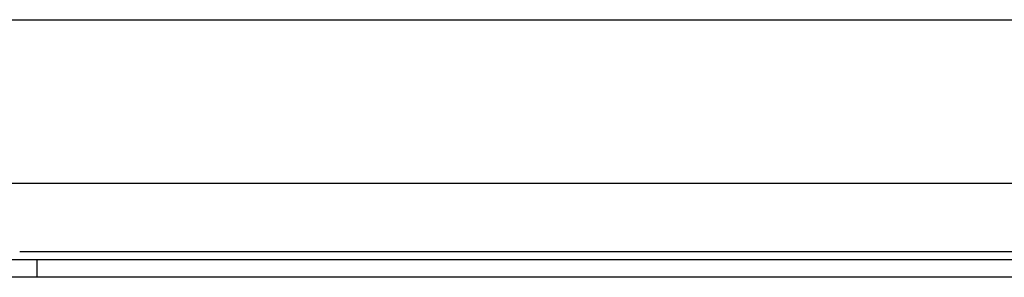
# Model space of a CAD drawing. Header units: inches. Extents: x 11 to 342, y 26 to 169.
# Tile 68 of 218: x 58.499 to 62.254, y 80.044 to 81.027. Entities that reach past the tile are written whole.
import ezdxf

# ---------------------------------------------------------------- set-up
doc = ezdxf.new("R2010")
doc.units = ezdxf.units.IN
doc.header["$MEASUREMENT"] = 0
doc.layers.add('Visible Edges(ANSI)', color=7, linetype='Continuous', lineweight=25)
doc.layers.add('Visible Tangent Edges(ANSI)', color=7, linetype='Continuous', lineweight=25)

msp = doc.modelspace()

# ---------------------------------------------------------------- linework, layer by layer
at = {"layer": 'Visible Edges(ANSI)'}
for p, q in [((11.4539, 81.0269), (81.3899, 81.0269)), ((76.8185, 80.4019), (58.2273, 80.4019)), ((58.2534, 80.1119), (58.5654, 80.1119)), ((58.5654, 80.1119), (76.4804, 80.1119)), ((58.5654, 80.0439), (58.2534, 80.0439)), ((76.4804, 80.0439), (58.5654, 80.0439))]:
    msp.add_line(p, q, dxfattribs=at)
at = {"layer": 'Visible Tangent Edges(ANSI)'}
for p, q in [((58.499, 80.1429), (76.5468, 80.1429)), ((58.5654, 80.0439), (58.5654, 80.1119))]:
    msp.add_line(p, q, dxfattribs=at)

doc.saveas('drawing.dxf')
